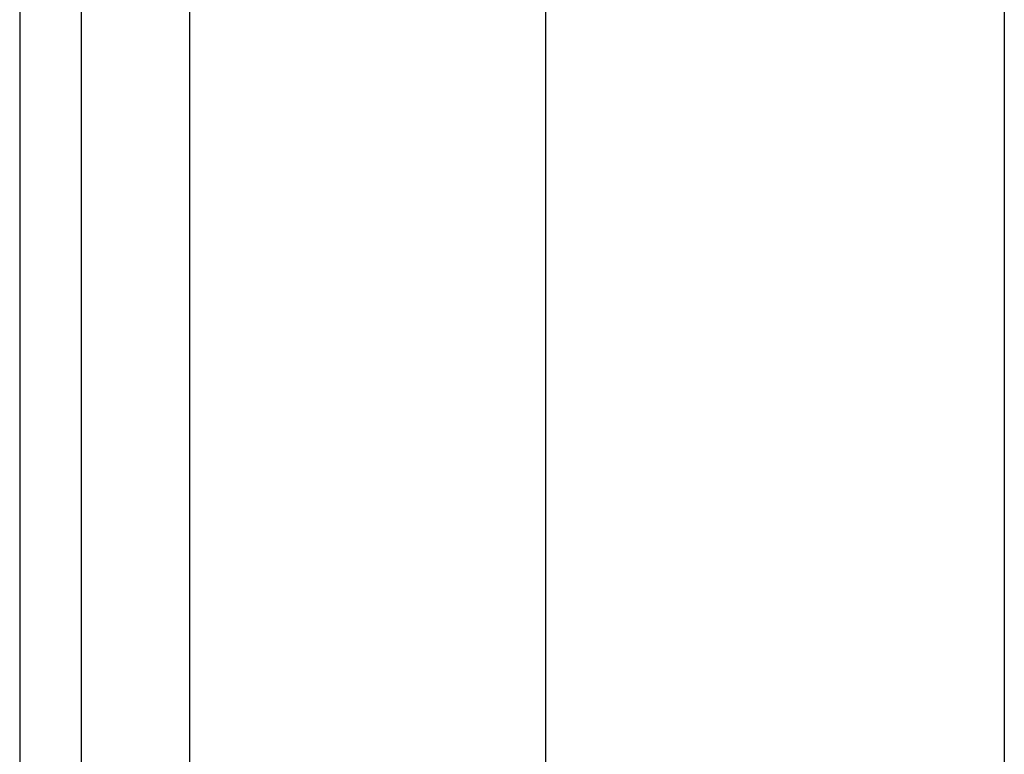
# Model space of a CAD drawing. Header units: inches. Extents: x 3.4 to 82.4, y 3.9 to 45.4.
# Tile 9 of 114: x 3.354 to 4.2, y 10.976 to 11.607. Entities that reach past the tile are written whole.
import ezdxf

# ---------------------------------------------------------------- set-up
doc = ezdxf.new("R2010")
doc.units = ezdxf.units.IN
doc.header["$MEASUREMENT"] = 0
doc.layers.add('Visible Edges(ANSI)', color=7, linetype='Continuous', lineweight=25)
doc.layers.add('Visible Tangent Edges(ANSI)', color=7, linetype='Continuous', lineweight=25)

msp = doc.modelspace()

# ---------------------------------------------------------------- linework, layer by layer
at = {"layer": 'Visible Edges(ANSI)'}
for p, q in [((3.35379, 31.551), (3.35379, 8.04)), ((3.40679, 8.04), (3.40679, 31.551)), ((3.80581, 8.7124), (3.80581, 11.76108)), ((4.19951, 11.76014), (4.19951, 8.7124))]:
    msp.add_line(p, q, dxfattribs=at)
at = {"layer": 'Visible Tangent Edges(ANSI)'}
msp.add_line((3.49979, 8.04), (3.49979, 31.551), dxfattribs=at)

doc.saveas('drawing.dxf')
